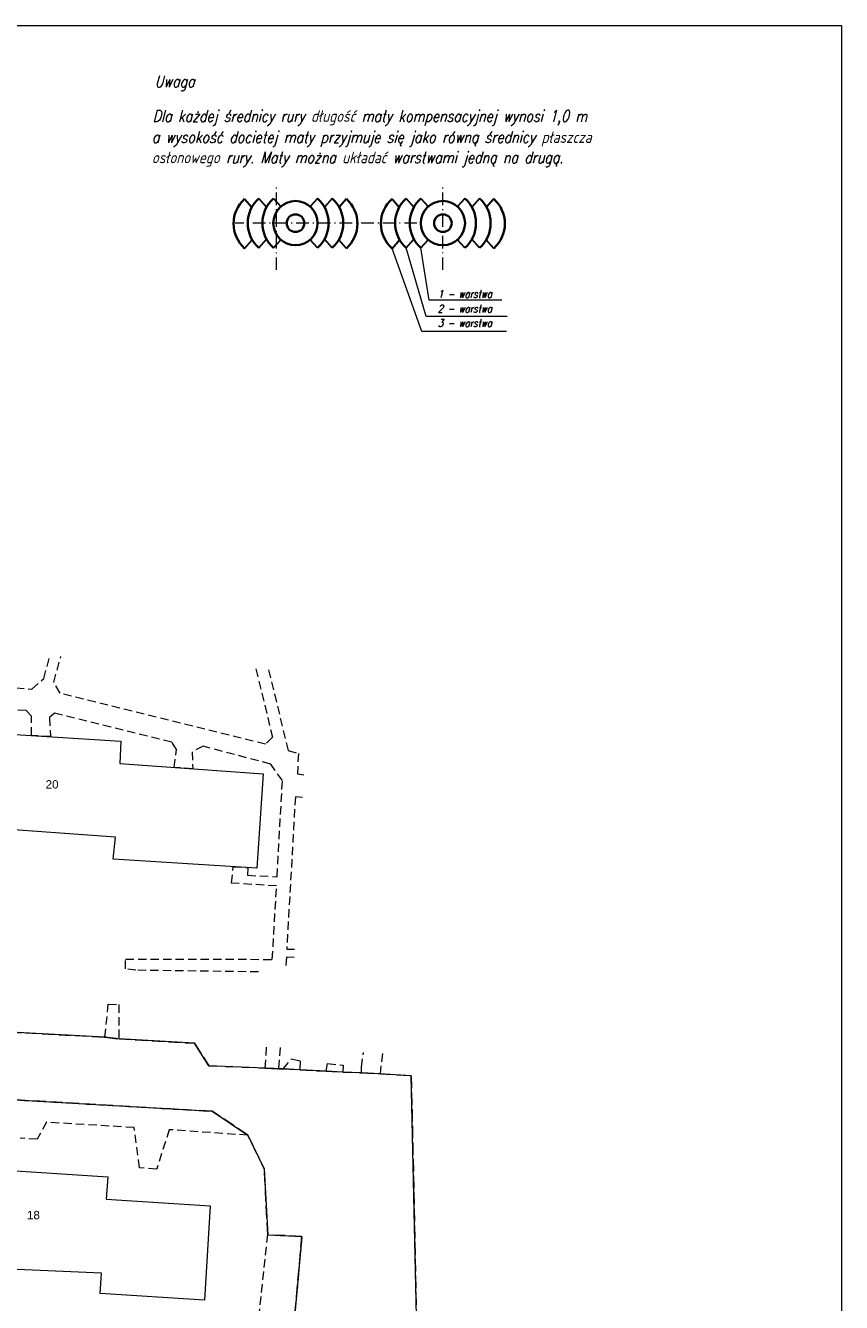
# Model space of a CAD drawing. Extents: x 6567519 to 6569315, y 5583523 to 5585607.
# Tile 39 of 67: x 6568593 to 6568691, y 5584075 to 5584229. Entities that reach past the tile are written whole.
import ezdxf

# ---------------------------------------------------------------- set-up
doc = ezdxf.new("R2010")
doc.units = 0
for name, pattern in [('GAG', [2.5, 1.5, -0.5, 0, -0.5]), ('GAK', [3.5, 2, -0.7, 0.1, -0.7]), ('PRZER2-1', [3, 2, -1]), ('PRZER3-1', [4, 3, -1])]:
    doc.linetypes.add(name, pattern=pattern)
for name, color, linetype, lineweight in [('alarm', 51, 'CONTINUOUS', 50), ('GEPADR_O', 7, 'CONTINUOUS', 18), ('GESBZO', 7, 'CONTINUOUS', 50), ('GSLKRW', 7, 'CONTINUOUS', 25), ('GSSKOA', 7, 'PRZER3-1', 18), ('GSSKOD', 7, 'PRZER2-1', 18), ('pomocnicza', 140, 'CONTINUOUS', 30), ('siec', 7, 'GAK', 70), ('studnia', 170, 'CONTINUOUS', 50)]:
    doc.layers.add(name, color=color, linetype=linetype, lineweight=lineweight)
doc.styles.add('GEO-INFO', font='arial.ttf')
doc.styles.add('OPIS_BUDYNKU', font='SIMPLEX', dxfattribs={"width": 0.8, "oblique": 15.00003, "height": 1.25})
doc.styles.add('UZBROJENIE', font='SIMPLEX.shx', dxfattribs={"width": 0.8, "oblique": 15.00003, "height": 0.9})

msp = doc.modelspace()

# ---------------------------------------------------------------- linework, layer by layer
at = {"layer": 'GESBZO', "color": 7, "linetype": 'Continuous', "lineweight": 20, "elevation": 10.18}
for points in [[(6568604.31, 5584140), (6568621.506, 5584138.773), (6568620.751, 5584127.436), (6568603.48, 5584128.53), (6568603.77, 5584131.19), (6568586.56, 5584132.41), (6568587.26, 5584143.79), (6568604.43, 5584142.7)], [(6568602.65, 5584087.73), (6568615.13, 5584086.91), (6568614.45, 5584075.57), (6568601.92, 5584076.39), (6568602.08, 5584078.81), (6568585.503, 5584079.563), (6568565.26, 5584081.22), (6568566.02, 5584092.79), (6568602.84, 5584090.38)]]:
    msp.add_lwpolyline(points, close=True, dxfattribs=at)
at = {"layer": 'GSLKRW', "color": 7, "linetype": 'Continuous', "lineweight": 20, "elevation": 10.18}
msp.add_lwpolyline([(6568624.96, 5584069.96), (6568639.98, 5584070.08), (6568639.29, 5584102.53), (6568635.54, 5584102.77), (6568633.3, 5584102.87), (6568631.08, 5584102.96), (6568629.08, 5584103.06), (6568625.92, 5584103.24), (6568623.92, 5584103.34), (6568623.36, 5584103.37), (6568621.76, 5584103.45), (6568614.97, 5584103.73), (6568613.26, 5584106.43), (6568604.16, 5584106.95), (6568602.51, 5584107.17), (6568588.98, 5584107.87), (6568587.46, 5584105.02, -0.2500606), (6568580.74, 5584110.63), (6568582.92, 5584147.02)], format="xyb", dxfattribs=at)
msp.add_lwpolyline([(6568574.89, 5584100.61), (6568615.39, 5584098.26), (6568619.67, 5584095.39), (6568621.64, 5584091.37), (6568622.05, 5584083.43), (6568626.15, 5584083.24), (6568624.96, 5584069.96)], dxfattribs=at)
at = {"layer": 'GSSKOA', "color": 7, "linetype": 'PRZER3-1', "lineweight": 20, "ltscale": 0.5, "elevation": 10.18}
for points in [[(6568588.98, 5584107.87), (6568602.51, 5584107.17), (6568604.16, 5584106.95), (6568613.26, 5584106.43), (6568614.97, 5584103.73), (6568621.76, 5584103.45), (6568623.36, 5584103.37), (6568623.92, 5584103.34), (6568625.92, 5584103.24), (6568629.08, 5584103.06), (6568631.08, 5584102.96), (6568633.3, 5584102.87), (6568635.54, 5584102.77), (6568639.29, 5584102.53), (6568639.98, 5584070.08)], [(6568624.96, 5584069.96), (6568626.15, 5584083.24), (6568622.05, 5584083.43), (6568621.64, 5584091.37), (6568619.67, 5584095.39), (6568615.39, 5584098.26), (6568574.89, 5584100.61)]]:
    msp.add_lwpolyline(points, dxfattribs=at)
at = {"layer": 'GSSKOD', "color": 7, "linetype": 'PRZER2-1', "lineweight": 20, "ltscale": 0.5, "elevation": 10.18}
for points in [[(6568585.83, 5584149.63), (6568593.75, 5584148.93), (6568595.17, 5584150.21), (6568595.91, 5584152.948)], [(6568620.632, 5584151.373), (6568622.62, 5584143.19), (6568621.78, 5584142.33), (6568597.12, 5584148.45), (6568596.37, 5584149.78), (6568597.205, 5584152.866)], [(6568620.948, 5584114.991), (6568606.23, 5584115.19), (6568604.97, 5584115.35), (6568604.99, 5584116.54), (6568622.6, 5584116.5), (6568623.12, 5584125.31), (6568617.7, 5584125.66), (6568617.92, 5584127.62), (6568619.67, 5584127.5), (6568619.61, 5584126.59), (6568623.17, 5584126.42), (6568623.82, 5584137.96), (6568622.41, 5584139.94), (6568614.31, 5584142.08), (6568612.97, 5584141.43), (6568613.057, 5584139.376), (6568610.837, 5584139.534), (6568611.1, 5584141.68), (6568610.52, 5584142.59), (6568596.45, 5584146.06), (6568595.86, 5584145.52), (6568595.974, 5584143.237), (6568593.686, 5584143.382), (6568593.7, 5584145.69), (6568593.04, 5584146.37), (6568582.92, 5584147.02)], [(6568623.54, 5584105.926), (6568623.36, 5584103.37), (6568621.76, 5584103.45), (6568621.923, 5584106.023)], [(6568633.3, 5584102.87), (6568633.32, 5584103.57), (6568633.532, 5584105.327)], [(6568635.821, 5584105.189), (6568635.54, 5584102.77), (6568633.3, 5584102.87)], [(6568574.89, 5584100.61), (6568615.39, 5584098.26), (6568619.67, 5584095.39), (6568610.23, 5584096.05), (6568608.72, 5584091.33), (6568606.66, 5584091.49), (6568606.01, 5584096.31), (6568595.49, 5584096.94), (6568594.38, 5584094.9), (6568592.33, 5584095.02)], [(6568621, 5584073.54), (6568622.05, 5584083.43), (6568626.15, 5584083.24), (6568624.96, 5584069.96)]]:
    msp.add_lwpolyline(points, dxfattribs=at)
at = {"layer": 'GSSKOD', "color": 7, "linetype": 'PRZER2-1', "lineweight": 18, "ltscale": 0.5, "elevation": 10.18}
for points in [[(6568622.138, 5584151.277), (6568624.51, 5584141.59), (6568625.73, 5584141.21), (6568625.61, 5584138.77), (6568626.377, 5584138.656)], [(6568626.234, 5584135.928), (6568625.37, 5584136.01), (6568624.33, 5584117.74), (6568625.28, 5584117.712)], [(6568625.228, 5584116.728), (6568624.29, 5584116.77), (6568624.198, 5584115.624)]]:
    msp.add_lwpolyline(points, dxfattribs=at)
at = {"layer": 'GSSKOD', "color": 7, "linetype": 'PRZER2-1', "lineweight": 20, "ltscale": 0.5, "elevation": 10.18}
for points in [[(6568602.51, 5584107.17), (6568602.9, 5584111.12), (6568604.18, 5584111.07), (6568604.16, 5584106.95)], [(6568623.92, 5584103.34), (6568624.92, 5584104.54), (6568625.93, 5584104.31), (6568625.92, 5584103.24)], [(6568629.08, 5584103.06), (6568629.23, 5584103.98), (6568631.11, 5584103.79), (6568631.08, 5584102.96)]]:
    msp.add_lwpolyline(points, close=True, dxfattribs=at)
at = {"layer": 'pomocnicza', "linetype": 'GAG', "lineweight": 20}
for p, q in [((6568623.098, 5584199.261), (6568623.098, 5584209.405)), ((6568643.083, 5584199.261), (6568643.083, 5584209.405)), ((6568639.972, 5584204.886), (6568618.151, 5584204.886))]:
    msp.add_line(p, q, dxfattribs=at)
at = {"layer": 'pomocnicza', "lineweight": 35}
for centre, radius in [((6568625.386, 5584204.886), 2.661), ((6568643.083, 5584204.886), 2.661), ((6568625.386, 5584204.886), 1.055), ((6568643.083, 5584204.886), 1.055)]:
    msp.add_circle(centre, radius, dxfattribs=at)
for centre, start, end in [((6568621.919, 5584204.826), 131.62042, 228.37958), ((6568623.626, 5584204.886), 131.62042, 228.37958), ((6568625.386, 5584204.886), 131.62042, 228.37958), ((6568625.386, 5584204.886), 311.62042, 48.37958), ((6568627.146, 5584204.886), 311.62042, 48.37958), ((6568628.853, 5584204.826), 311.62042, 48.37958), ((6568639.616, 5584204.826), 131.62042, 228.37958), ((6568641.323, 5584204.886), 131.62042, 228.37958), ((6568643.083, 5584204.886), 131.62042, 228.37958), ((6568643.083, 5584204.886), 311.62042, 48.37958), ((6568644.843, 5584204.886), 311.62042, 48.37958), ((6568646.55, 5584204.826), 311.62042, 48.37958)]:
    msp.add_arc(centre, 3.974, start, end, dxfattribs=at)
at = {"layer": 'siec', "linetype": 'Continuous', "lineweight": 18}
msp.add_lwpolyline([(6568276.363, 5584228.608), (6568690.934, 5584228.608), (6568690.934, 5583952.73), (6568276.363, 5583952.73)], close=True, dxfattribs=at)
at = {"layer": 'studnia', "linetype": 'ByBlock', "lineweight": 30}
for p, q in [((6568619.279, 5584207.797), (6568620.151, 5584206.815)), ((6568620.986, 5584207.857), (6568621.911, 5584206.815)), ((6568622.746, 5584207.857), (6568623.618, 5584206.875)), ((6568628.025, 5584207.857), (6568627.153, 5584206.875)), ((6568629.785, 5584207.857), (6568628.86, 5584206.815)), ((6568631.492, 5584207.797), (6568630.62, 5584206.815)), ((6568636.976, 5584207.797), (6568637.849, 5584206.815)), ((6568638.683, 5584207.857), (6568639.609, 5584206.815)), ((6568640.443, 5584207.857), (6568641.316, 5584206.875)), ((6568645.723, 5584207.857), (6568644.85, 5584206.875)), ((6568647.483, 5584207.857), (6568646.558, 5584206.815)), ((6568649.19, 5584207.797), (6568648.317, 5584206.815)), ((6568619.279, 5584201.855), (6568620.193, 5584202.883)), ((6568620.986, 5584201.914), (6568621.911, 5584202.956)), ((6568622.746, 5584201.914), (6568623.618, 5584202.896)), ((6568628.025, 5584201.914), (6568627.153, 5584202.896)), ((6568629.785, 5584201.914), (6568628.86, 5584202.956)), ((6568631.492, 5584201.855), (6568630.579, 5584202.883)), ((6568636.976, 5584201.855), (6568637.89, 5584202.883)), ((6568638.683, 5584201.914), (6568639.609, 5584202.956)), ((6568640.443, 5584201.914), (6568641.316, 5584202.896)), ((6568645.723, 5584201.914), (6568644.85, 5584202.896)), ((6568647.483, 5584201.914), (6568646.558, 5584202.956)), ((6568649.19, 5584201.855), (6568648.276, 5584202.883))]:
    msp.add_line(p, q, dxfattribs=at)
at = {"layer": 'studnia', "linetype": 'ByBlock', "lineweight": 20}
for p, q in [((6568640.544, 5584191.894), (6568636.976, 5584201.855)), ((6568641.089, 5584193.666), (6568638.683, 5584201.914)), ((6568641.444, 5584195.658), (6568640.443, 5584201.914)), ((6568650.172, 5584195.658), (6568641.444, 5584195.658)), ((6568650.792, 5584193.666), (6568641.089, 5584193.666)), ((6568650.737, 5584191.894), (6568640.544, 5584191.894))]:
    msp.add_line(p, q, dxfattribs=at)

# ---------------------------------------------------------------- texts
at = {"layer": 'alarm', "color": 7, "lineweight": 20, "style": 'UZBROJENIE', "oblique": 15.00003, "width": 0.8}
for s, p in [('Uwaga', (6568608.48, 5584221.195, 8.096)), ('Dla każdej średnicy rury długość maty kompensacyjnej wynosi 1,0 m', (6568608.234, 5584217.048, 8.096)), ('a wysokość docietej maty przyjmuje się jako równą średnicy płaszcza ', (6568608.133, 5584214.512, 8.096)), ('osłonowego rury. Maty można układać warstwami jedną na drugą.', (6568608.133, 5584212.077, 8.096))]:
    msp.add_text(s, height=1.3824, dxfattribs=at).set_placement(p)
at = {"layer": 'GEPADR_O', "color": 7, "linetype": 'Continuous', "lineweight": 20, "style": 'GEO-INFO'}
for s, p in [('20', (6568595.386, 5584137.012, 10.8)), ('18', (6568593.144, 5584085.303, 10.8))]:
    msp.add_text(s, height=1, dxfattribs=at).set_placement(p)
at = {"layer": 'siec', "linetype": 'ByBlock', "lineweight": 25, "style": 'OPIS_BUDYNKU', "oblique": 15.00003, "width": 0.8}
for s, p in [('1 - warstwa', (6568642.464, 5584195.919, 18.22)), ('2 - warstwa', (6568642.464, 5584194.148, 18.22)), ('3 - warstwa', (6568642.464, 5584192.421, 18.22))]:
    msp.add_text(s, height=0.9375, dxfattribs=at).set_placement(p)

doc.saveas('drawing.dxf')
